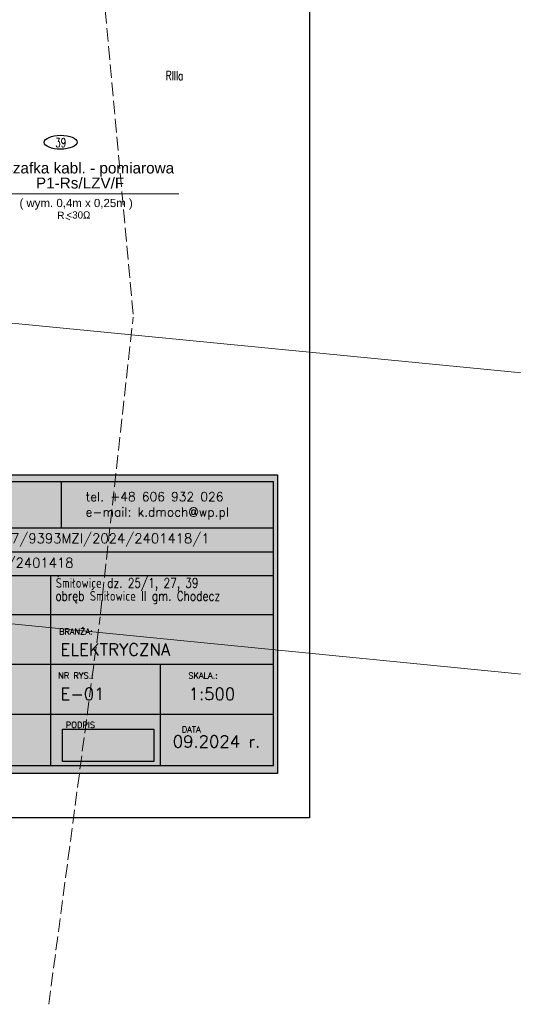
# Model space of a CAD drawing. Header units: metres. Extents: x 6569127 to 6569578, y 5821826 to 5821995.
# Tile 4 of 5: x 6569309 to 6569363, y 5821826 to 5821934. Entities that reach past the tile are written whole.
import ezdxf
from ezdxf.enums import TextEntityAlignment as Align

# ---------------------------------------------------------------- set-up
doc = ezdxf.new("R2010")
doc.units = ezdxf.units.M
doc.header["$MEASUREMENT"] = 0
for name, pattern in [('AUSGEZOGEN', [0]), ('GDE', [0]), ('GUK', [2, 1.5, -0.5])]:
    doc.linetypes.add(name, pattern=pattern)
doc.layers.add('0_opis tabela', color=251, linetype='CONTINUOUS')
doc.layers.add('OBI opis', color=10, linetype='CONTINUOUS')
doc.layers.add('0_Tło', color=7, linetype='CONTINUOUS', true_color=0xffffff)
doc.layers.add('Dzialki', color=7, linetype='GDE', lineweight=18)
doc.layers.add('Numery_dzialek', color=7, linetype='CONTINUOUS', lineweight=9)
doc.layers.add('Kontury', color=7, linetype='GUK', lineweight=18, true_color=0x24bc24)
doc.layers.add('Numery_konturow', color=7, linetype='CONTINUOUS', lineweight=9, true_color=0x24bc24)
doc.styles.add('Arial CE', font='arial.ttf')
doc.styles.add('ROMANS', font='romans', dxfattribs={"height": 0.1})
doc.styles.get("Standard").update_dxf_attribs({"font": 'Simplex.SHX', "width": 0.75})
doc.styles.add('Symbol', font='SYMBOL.TTF')
picture_1 = doc.add_image_def('image2.jpg', size_in_pixel=(472, 166))
picture_2 = doc.add_image_def('image3.png', size_in_pixel=(5624, 3976))

msp = doc.modelspace()

# ---------------------------------------------------------------- hatches: boundary and pattern name
at = {"layer": '0_Tło', "linetype": 'Continuous', "lineweight": -3}
msp.add_hatch(color=256, dxfattribs=at).paths.add_polyline_path([(6569252.03, 5821883.95), (6569336.95, 5821883.95), (6569336.95, 5821883.95), (6569336.95, 5821851.18), (6569336.95, 5821851.18), (6569252.03, 5821851.18), (6569252.03, 5821851.18)])

# ---------------------------------------------------------------- linework, layer by layer
at = {"layer": '0_opis tabela', "color": 250, "linetype": 'Continuous'}
for p, q in [((6569253.4, 5821883.2), (6569336.51, 5821883.2)), ((6569313.21, 5821883.2), (6569313.21, 5821878.07)), ((6569336.51, 5821852.04), (6569336.51, 5821883.2)), ((6569301.72, 5821875.49), (6569336.51, 5821875.49)), ((6569253.4, 5821872.91), (6569336.51, 5821872.91))]:
    msp.add_line(p, q, dxfattribs=at)
at = {"layer": '0_opis tabela', "color": 250}
for p, q in [((6569336.51, 5821878.07), (6569253.4, 5821878.07)), ((6569312.06, 5821872.91), (6569312.06, 5821852.04)), ((6569336.41, 5821868.57), (6569253.4, 5821868.57)), ((6569336.41, 5821863.12), (6569253.4, 5821863.12)), ((6569324.08, 5821863.12), (6569324.08, 5821852.04)), ((6569336.51, 5821857.65), (6569253.4, 5821857.65)), ((6569336.51, 5821852.04), (6569253.4, 5821852.04))]:
    msp.add_line(p, q, dxfattribs=at)
at = {"layer": '0_Tło', "linetype": 'Continuous', "lineweight": -3}
msp.add_lwpolyline([(6569252.03, 5821883.95), (6569336.95, 5821883.95), (6569336.95, 5821851.18), (6569252.03, 5821851.18)], close=True, dxfattribs=at)
at = {"layer": 'Dzialki'}
for p, q in [((6569298.28, 5821901.49), (6569578.2, 5821874.31)), ((6569295.38, 5821868.82), (6569572.09, 5821841.48))]:
    msp.add_line(p, q, dxfattribs=at)
at = {"layer": 'Kontury'}
for p, q in [((6569321.11, 5821901.57), (6569317.69, 5821938.72)), ((6569317.53, 5821868.7), (6569321.11, 5821901.23)), ((6569311.86, 5821825.87), (6569317.49, 5821868.36))]:
    msp.add_line(p, q, dxfattribs=at)
at = {"layer": 'OBI opis', "color": 253, "linetype": 'Continuous', "lineweight": 15}
msp.add_line((6569303.17, 5821914.74, 1), (6569326.14, 5821914.74, 1), dxfattribs=at)
at = {"layer": 'OBI opis', "color": 144, "lineweight": 15}
msp.add_line((6569313.73, 5821912.13), (6569314.18, 5821911.9), dxfattribs=at)
at = {"layer": 'OBI opis', "color": 3}
msp.add_ellipse((6569313.16, 5821920.41), major_axis=(1.8, 0.01), ratio=0.422488, dxfattribs=at)

# ---------------------------------------------------------------- texts
at = {"layer": '0_opis tabela', "color": 250, "linetype": 'Continuous', "style": 'ROMANS'}
for s, p in [('tel. +48 606 932 026', (6569315.89, 5821881.05)), ('e-mail: k.dmoch@wp.pl', (6569315.89, 5821879.36))]:
    msp.add_text(s, height=0.9865, dxfattribs=at).set_placement(p)
at = {"layer": '0_opis tabela', "color": 251, "style": 'ROMANS'}
for s, p in [('ZN/3227/9393MZI/2024/2401418/1', (6569302.08, 5821876.44)), ('OBI/93/2401418', (6569302.08, 5821873.76))]:
    msp.add_text(s, height=1.0596, dxfattribs=at).set_placement(p)
at = {"layer": '0_opis tabela', "color": 251, "style": 'ROMANS', "width": 0.8}
for s, p in [('Śmiłowice dz. 25/1, 27, 39 ', (6569312.62, 5821871.55)), ('obręb Śmiłowice II gm. Chodecz', (6569312.58, 5821870.13))]:
    msp.add_text(s, height=1.0596, dxfattribs=at).set_placement(p)
at = {"layer": '0_opis tabela', "color": 250, "style": 'ROMANS'}
for s, height, p in [('BRANŻA:', 0.662, (6569312.98, 5821866.42)), ('ELEKTRYCZNA', 1.3245, (6569313.14, 5821864.11)), ('NR RYS.:', 0.662, (6569312.89, 5821861.59)), ('SKALA.:', 0.662, (6569327.17, 5821861.59)), ('E-01', 1.325, (6569313.14, 5821859.25)), ('1:500', 1.325, (6569327.2, 5821859.25)), ('PODPIS', 0.662, (6569313.73, 5821856.18)), ('DATA', 0.662, (6569326.45, 5821855.69)), ('09.2024 r.', 1.325, (6569325.46, 5821854.03))]:
    msp.add_text(s, height=height, dxfattribs=at).set_placement(p)
at = {"layer": 'Numery_dzialek', "width": 0.7}
msp.add_text('39', height=1, dxfattribs=at).set_placement((6569313.17, 5821920.37), align=Align.MIDDLE)
at = {"layer": 'Numery_konturow', "width": 0.7}
msp.add_text('RIIIa', height=1, dxfattribs=at).set_placement((6569325.66, 5821927.72), align=Align.MIDDLE)
at = {"layer": 'OBI opis', "color": 144, "style": 'Arial CE'}
msp.add_text('proj. szafka kabl. - pomiarowa', height=1.2, dxfattribs=at).set_placement((6569314.48, 5821916.99, 1), align=Align.CENTER)
for s, height, p in [('P1-Rs/LZV/F', 1.2, (6569310.45, 5821915.34, 1)), ('( wym. 0,4m x 0,25m )', 0.9, (6569308.64, 5821913.3))]:
    msp.add_text(s, height=height, dxfattribs=at).set_placement(p)
at = {"layer": 'OBI opis', "color": 144, "linetype": 'AUSGEZOGEN', "style": 'Arial CE'}
msp.add_text('R', height=0.8, dxfattribs=at).set_placement((6569313.18, 5821912), align=Align.CENTER)
at = {"layer": 'OBI opis', "color": 144, "linetype": 'AUSGEZOGEN', "lineweight": 70, "style": 'Symbol'}
msp.add_text('<30W', height=0.8, dxfattribs=at).set_placement((6569315.11, 5821912.04), align=Align.CENTER)

# ---------------------------------------------------------------- pictures from other files: only their frames are drawn
at = {"layer": '0_Tło'}
image = msp.add_image(picture_2, insert=(6569130.45, 5821846.32), size_in_units=(210, 148.46), dxfattribs=at)
image.dxf.v_pixel = (-1e-07, 0.03734)
image.dxf.flags = 14
at = {"layer": '0_Tło', "lineweight": -3}
image = msp.add_image(picture_1, insert=(6569313.38, 5821852.51), size_in_units=(10, 3.52), dxfattribs=at)
image.dxf.v_pixel = (-8e-08, 0.0212)
image.dxf.flags = 11

doc.saveas('drawing.dxf')
